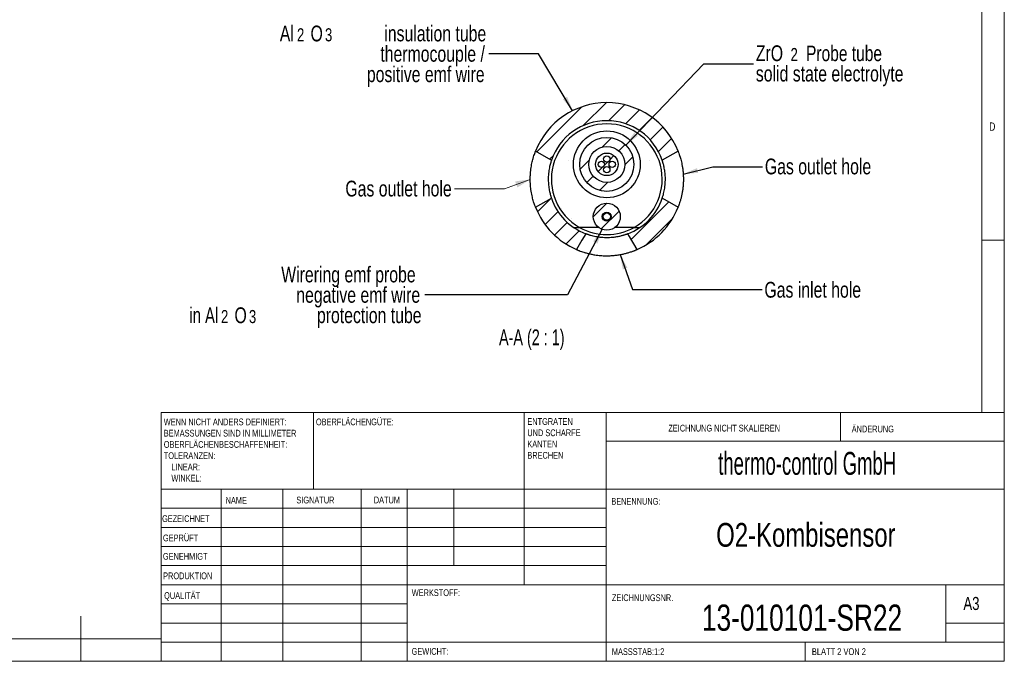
# Paper-space layout 'en' of a CAD drawing. Header units: millimetres. Extents: x 5 to 415, y 5 to 292.
# Tile 2 of 3: x 196 to 415, y 5 to 147. Entities that reach past the tile are written whole.
import ezdxf

# ---------------------------------------------------------------- set-up
doc = ezdxf.new("R2010")
doc.units = ezdxf.units.MM
doc.styles.add('SLDTEXTSTYLE0', font='TXT', dxfattribs={"width": 0.75})
doc.styles.add('SLDTEXTSTYLE1', font='TXT', dxfattribs={"width": 0.605})
doc.styles.add('SLDTEXTSTYLE2', font='TXT', dxfattribs={"width": 0.692308})
doc.styles.add('SLDTEXTSTYLE3', font='TXT', dxfattribs={"width": 0.681818})
doc.styles.add('SLDTEXTSTYLE4', font='TXT', dxfattribs={"width": 0.7})
doc.dimstyles.new('SLDDIMSTYLE0', dxfattribs={"dimtxt": 0.18, "dimasz": 3.302, "dimexe": 0, "dimexo": 0.0625, "dimgap": 0, "dimtad": 0, "dimtih": 1, "dimtoh": 1, "dimdec": 0, "dimrnd": 1e-09, "dimzin": 0, "dimdsep": 46, "dimtxsty": 'Standard', "dimsah": 1, "dimcen": 0.09, "dimadec": 0, "dimazin": 0, "dimtfac": 3.302, "dimtdec": 0, "dimtofl": 0, "dimtmove": 0, "dimatfit": 3, "dimfxl": 0, "dimfrac": 2, "dimtolj": 1, "dimtzin": 0, "dimarcsym": 0})

# ---------------------------------------------------------------- blocks, each defined once
blk = doc.blocks.new('SW_NOTE_15')
at = {"color": 0, "linetype": 'Continuous', "lineweight": 0, "char_height": 1.5, "attachment_point": 1, "style": 'SLDTEXTSTYLE0'}
for s, insert in [('ENTGRATEN', (0, 1.93)), ('UND SCHARFE', (0, -0.57)), ('KANTEN', (0, -3.07)), ('BRECHEN', (0, -5.57))]:
    blk.add_mtext(s, dxfattribs=dict(at, insert=insert))
blk = doc.blocks.new('SW_NOTE_16')
at = {"color": 0, "linetype": 'Continuous', "lineweight": 0, "char_height": 1.5, "attachment_point": 1, "style": 'SLDTEXTSTYLE0'}
for s, insert in [('WENN NICHT ANDERS DEFINIERT:', (0, 1.93)), ('BEMASSUNGEN SIND IN MILLIMETER', (0, -0.57)), ('OBERFLÄCHENBESCHAFFENHEIT:', (0, -3.07)), ('TOLERANZEN:', (0, -5.57)), ('LINEAR:', (1.69, -8.07)), ('WINKEL:', (1.69, -10.57))]:
    blk.add_mtext(s, dxfattribs=dict(at, insert=insert))
blk = doc.blocks.new('SW_NOTE_22')
at = {"color": 0, "linetype": 'Continuous', "lineweight": 0, "attachment_point": 1, "style": 'SLDTEXTSTYLE0'}
for s, insert, char_height in [('ZrO', (0.52, 4.08), 3.5), ('2', (8.22, 3.49), 2.91), ('Probe tube', (11.66, 4.01), 3.44), ('solid state electrolyte', (0.52, -0.45), 3.5)]:
    blk.add_mtext(s, dxfattribs=dict(at, insert=insert, char_height=char_height))
blk = doc.blocks.new('SW_NOTE_23')
at = {"color": 0, "linetype": 'Continuous', "lineweight": 0, "attachment_point": 3}
for s, insert, char_height, style in [('Wirering emf probe', (-2.01, 6.26), 3.5, 'SLDTEXTSTYLE0'), ('negative emf wire', (-1, 1.73), 3.5, 'SLDTEXTSTYLE0'), ('in Al', (-45.85, -2.79), 3.5, 'SLDTEXTSTYLE4'), ('2', (-43.6, -3.38), 2.91, 'SLDTEXTSTYLE0'), ('O', (-39.5, -2.79), 3.5, 'SLDTEXTSTYLE0'), ('3', (-37.4, -3.38), 2.91, 'SLDTEXTSTYLE0'), ('protection tube', (-0.7, -2.79), 3.5, 'SLDTEXTSTYLE0')]:
    blk.add_mtext(s, dxfattribs=dict(at, insert=insert, char_height=char_height, style=style))
blk = doc.blocks.new('SW_NOTE_24')
at = {"color": 0, "linetype": 'Continuous', "lineweight": 0, "attachment_point": 3, "style": 'SLDTEXTSTYLE0'}
for s, insert, char_height in [('Al', (-43.27, 6.29), 3.5), ('insulation tube', (-0.56, 6.29), 3.5), ('2', (-40.95, 5.7), 2.91), ('O', (-36.84, 6.29), 3.5), ('3', (-34.74, 5.7), 2.91), ('thermocouple /', (-0.86, 1.77), 3.5), ('positive emf wire', (-0.92, -2.76), 3.5)]:
    blk.add_mtext(s, dxfattribs=dict(at, insert=insert, char_height=char_height))
blk = doc.blocks.new('SW_NOTE_26')
at = {"color": 0, "linetype": 'Continuous', "lineweight": 0, "char_height": 3.5, "attachment_point": 1, "style": 'SLDTEXTSTYLE0'}
for s, insert in [('Ceramic terminal', (0.53, 6.3)), ('EMK Thermocouple', (0.53, 1.77)), ('Type S, DIN EN 60584-1, Class 1', (0.53, -2.75))]:
    blk.add_mtext(s, dxfattribs=dict(at, insert=insert))

psp = doc.layouts.new('en')

# ---------------------------------------------------------------- hatches: boundary and pattern name
at = {"linetype": 'Continuous', "lineweight": 18}
h = psp.add_hatch(dxfattribs=at)
h.set_pattern_fill('ANSI31', angle=3e-322, style=0)
edge = h.paths.add_edge_path(flags=0)
edge.add_spline(control_points=[(339.0491, 116.2735), (340.2205, 116.9499), (341.3918, 117.6263), (342.5632, 118.3027)], knot_values=[0.01591925, 0.01591925, 0.01591925, 0.01591925, 0.01793609, 0.01793609, 0.01793609, 0.01793609], weights=[1, 1, 1, 1], degree=3, periodic=0)
edge.add_arc((326.7506, 112.0609), 17, 21.541048, 158.458952)
edge.add_spline(control_points=[(310.938, 118.3027), (311.9241, 117.7333), (312.9102, 117.1639), (313.8962, 116.5944), (314.0815, 116.4874), (314.2668, 116.3805), (314.4521, 116.2735)], knot_values=[0.00562605, 0.00562605, 0.00562605, 0.00562605, 0.00733408, 0.00733408, 0.00733408, 0.00765501, 0.00765501, 0.00765501, 0.00765501], weights=[1, 1, 1, 1, 1, 1, 1], degree=3, periodic=0)
edge.add_arc((326.7506, 112.0609), 13, 18.907761, 161.092239, ccw=False)
h = psp.add_hatch(dxfattribs=at)
h.set_pattern_fill('ANSI35', style=0)
edge = h.paths.add_edge_path(flags=0)
edge.add_arc((326.7506, 115.3609), 6, 0, 360)
edge = h.paths.add_edge_path(flags=0)
edge.add_arc((326.7506, 115.3609), 4, 0, 360)
h = psp.add_hatch(dxfattribs=at)
h.set_pattern_fill('ANSI31', style=0)
edge = h.paths.add_edge_path(flags=0)
edge.add_arc((326.7506, 115.3609), 2.5, 0, 360)
edge = h.paths.add_edge_path(flags=0)
edge.add_arc((325.5506, 115.3609), 0.7, 0, 360)
edge = h.paths.add_edge_path(flags=0)
edge.add_arc((326.7506, 114.1609), 0.7, 0, 360)
edge = h.paths.add_edge_path(flags=0)
edge.add_arc((327.9506, 115.3609), 0.7, 0, 360)
edge = h.paths.add_edge_path(flags=0)
edge.add_arc((326.7506, 116.5609), 0.7, 0, 360)
h = psp.add_hatch(dxfattribs=at)
h.set_pattern_fill('ANSI31', angle=3e-322, style=0)
edge = h.paths.add_edge_path(flags=0)
edge.add_arc((326.7506, 112.0609), 13, 198.907761, 248.849892, ccw=False)
edge.add_spline(control_points=[(314.4521, 107.8483), (313.2807, 107.1718), (312.1094, 106.4954), (310.938, 105.819)], knot_values=[0.01592033, 0.01592033, 0.01592033, 0.01592033, 0.01793715, 0.01793715, 0.01793715, 0.01793715], weights=[1, 1, 1, 1], degree=3, periodic=0)
edge.add_arc((326.7506, 112.0609), 17, 201.541048, 246.756332)
edge.add_spline(control_points=[(320.0417, 96.4407), (320.4396, 97.1299), (320.8375, 97.8191), (321.2355, 98.5084), (321.5103, 98.9844), (321.7852, 99.4605), (322.06, 99.9366)], knot_values=[0.01758577, 0.01758577, 0.01758577, 0.01758577, 0.01877955, 0.01877955, 0.01877955, 0.01960413, 0.01960413, 0.01960413, 0.01960413], weights=[1, 1, 1, 1, 1, 1, 1], degree=3, periodic=0)
h = psp.add_hatch(dxfattribs=at)
h.set_pattern_fill('ANSI31', angle=3e-322, style=0)
edge = h.paths.add_edge_path(flags=0)
edge.add_spline(control_points=[(331.4412, 99.9366), (331.5592, 99.7322), (331.6772, 99.5278), (331.7952, 99.3234), (332.3499, 98.3625), (332.9047, 97.4016), (333.4595, 96.4407)], knot_values=[0.0038498, 0.0038498, 0.0038498, 0.0038498, 0.00420381, 0.00420381, 0.00420381, 0.00586816, 0.00586816, 0.00586816, 0.00586816], weights=[1, 1, 1, 1, 1, 1, 1], degree=3, periodic=0)
edge.add_arc((326.7506, 112.0609), 17, 293.243668, 338.458952)
edge.add_spline(control_points=[(342.5632, 105.819), (341.5785, 106.3876), (340.5937, 106.9563), (339.609, 107.525), (339.4223, 107.6327), (339.2357, 107.7405), (339.0491, 107.8483)], knot_values=[0.00562495, 0.00562495, 0.00562495, 0.00562495, 0.00733068, 0.00733068, 0.00733068, 0.00765391, 0.00765391, 0.00765391, 0.00765391], weights=[1, 1, 1, 1, 1, 1, 1], degree=3, periodic=0)
edge.add_arc((326.7506, 112.0609), 13, 291.150108, 341.092239, ccw=False)
h = psp.add_hatch(dxfattribs=at)
h.set_pattern_fill('ANSI31', style=0)
edge = h.paths.add_edge_path(flags=0)
edge.add_arc((326.7506, 103.7609), 3, 0, 360)
edge = h.paths.add_edge_path(flags=0)
edge.add_arc((326.7506, 103.7609), 1, 0, 360)
h = psp.add_hatch(dxfattribs=at)
h.set_pattern_fill('ANSI31', style=0)
edge = h.paths.add_edge_path(flags=0)
edge.add_arc((326.7506, 103.7609), 0.8, 0, 360)

# ---------------------------------------------------------------- linework, layer by layer
at = {"color": 7, "linetype": 'Continuous', "lineweight": 18}
for p, q in [((415, 5), (415, 292)), ((410, 287), (410, 60.25)), ((410, 98.5), (415, 98.5)), ((227.8, 60.25), (415, 60.25)), ((227.8, 60.25), (227.8, 5)), ((261.6, 43.25), (261.6, 60.25)), ((308.4, 60.25), (308.4, 22)), ((326.6, 60.25), (326.6, 5)), ((378.6, 53.875), (378.6, 60.25)), ((415, 53.875), (326.6, 53.875)), ((415, 43.25), (227.8, 43.25)), ((241.1444, 43.25), (241.1444, 5)), ((254.791, 43.25), (254.791, 5)), ((272.1989, 43.25), (272.1989, 5)), ((282.4, 5), (282.4, 43.25)), ((292.8, 26.25), (292.8, 43.25)), ((326.6, 39), (227.8, 39)), ((326.6, 34.75), (227.8, 34.75)), ((326.6, 30.5), (227.8, 30.5)), ((326.6, 26.25), (227.8, 26.25)), ((282.4, 22), (227.8, 22)), ((282.4, 22), (415, 22)), ((402, 9.25), (402, 22)), ((282.4, 17.7499), (227.8, 17.7499)), ((210, 5), (210, 15)), ((282.4, 13.5), (227.8, 13.5)), ((415, 13.5), (402, 13.5)), ((10, 10), (227.8, 10)), ((227.8, 9.25), (415, 9.25)), ((370.8, 5), (370.8, 9.25)), ((5, 5), (415, 5))]:
    psp.add_line(p, q, dxfattribs=at)
at = {"color": 7, "linetype": 'Continuous', "lineweight": 25}
for p, q in [((342.5632, 118.3027), (339.0491, 116.2735)), ((310.938, 105.819), (314.4521, 107.8483)), ((324.9559, 101.3569), (320.6913, 101.3569)), ((332.8099, 101.3569), (328.5453, 101.3569)), ((332.8365, 101.3569), (334.1279, 101.3569))]:
    psp.add_line(p, q, dxfattribs=at)
at = {"color": 7, "linetype": 'Continuous', "lineweight": 25, "flags": 128}
for points in [[(314.4521, 116.2735), (313.8962, 116.5944), (310.938, 118.3027)], [(339.0491, 107.8483), (339.609, 107.525), (342.5632, 105.819)], [(322.06, 99.9366), (321.2355, 98.5084), (320.0417, 96.4407)], [(333.4595, 96.4407), (331.7952, 99.3234), (331.4412, 99.9366)]]:
    psp.add_lwpolyline(points, dxfattribs=at)
at = {"color": 7, "linetype": 'Continuous', "lineweight": 0, "flags": 128}
psp.add_lwpolyline([(292.952, 109.9428), (304.006, 109.9428), (309.7506, 112.0244)], dxfattribs=at)
at = {"color": 7, "linetype": 'Continuous', "lineweight": 25}
for centre, radius in [((326.7506, 115.3609), 7.4162), ((326.7506, 115.3609), 6), ((326.7506, 115.3609), 4), ((326.7506, 115.3609), 2.5), ((325.5506, 115.3609), 0.7), ((326.7506, 116.5609), 0.7), ((327.9506, 115.3609), 0.7), ((326.7506, 114.1609), 0.7), ((326.7506, 103.7609), 3), ((326.7506, 103.7609), 1), ((326.7506, 103.7609), 0.8)]:
    psp.add_circle(centre, radius, dxfattribs=at)
for radius, start, end in [(17, 21.541048, 158.458952), (13, 18.907761, 161.092239), (12.3, 299.513288, 240.486712), (13, 198.907761, 248.849892), (13, 291.150108, 341.092239), (17, 201.541048, 246.756332), (17, 293.243668, 338.458952), (12.3, 240.486712, 299.513288)]:
    psp.add_arc((326.7506, 112.0609), radius, start, end, dxfattribs=at)
for points, knots in [([(310.9361, 105.8236), (310.9337, 105.8297), (310.9277, 105.845), (310.8462, 106.0525), (310.7161, 106.4079), (310.5702, 106.8398), (310.4321, 107.2868), (310.2887, 107.8045), (310.1479, 108.3902), (310.0177, 109.0351), (309.9089, 109.7105), (309.8276, 110.4026), (309.7737, 111.0954), (309.7446, 111.8778), (309.7563, 112.7391), (309.8128, 113.5882), (309.8992, 114.3354), (310.0012, 114.9937), (310.1225, 115.6141), (310.2561, 116.188), (310.4131, 116.7738), (310.5838, 117.3284), (310.7541, 117.8204), (310.8795, 118.1557), (310.9344, 118.2937), (310.9365, 118.2991), (310.9371, 118.3005)], [0, 0, 0, 0, 0.03842474, 0.09615358, 0.15388605, 0.19267653, 0.23158946, 0.27036753, 0.30863599, 0.34704224, 0.38527387, 0.41941216, 0.45368499, 0.4878036, 0.53244406, 0.57709396, 0.61215843, 0.64723137, 0.68408998, 0.721091, 0.75797628, 0.81072549, 0.86348231, 0.92125761, 0.9790288, 1, 1, 1, 1]), ([(342.5656, 118.2966), (342.5699, 118.2861), (342.5789, 118.2641), (342.6706, 118.0263), (342.8208, 117.6152), (342.9961, 117.0816), (343.1627, 116.5039), (343.3067, 115.9361), (343.4192, 115.4141), (343.5294, 114.816), (343.6314, 114.1317), (343.7205, 113.2145), (343.7578, 112.2589), (343.743, 111.315), (343.6776, 110.414), (343.5733, 109.564), (343.4347, 108.7691), (343.2679, 108.0153), (343.0859, 107.3381), (342.8986, 106.7364), (342.7332, 106.2622), (342.6244, 105.9754), (342.5707, 105.8375), (342.5667, 105.8277), (342.5648, 105.8231)], [0, 0, 0, 0, 0.04869221, 0.10224183, 0.16007435, 0.21790257, 0.25678033, 0.29578839, 0.3346384, 0.35281392, 0.39869222, 0.44454668, 0.49055793, 0.53656598, 0.57982326, 0.62309757, 0.66813987, 0.71320296, 0.76368105, 0.81417373, 0.87041965, 0.9266649, 0.96576319, 1, 1, 1, 1]), ([(314.4501, 116.2677), (314.448, 116.2617), (314.4435, 116.2487), (314.3867, 116.0801), (314.2957, 115.7917), (314.1822, 115.3938), (314.0612, 114.9023), (313.9465, 114.3376), (313.8461, 113.684), (313.7778, 112.9951), (313.7468, 112.2929), (313.7522, 111.635), (313.7891, 111.0019), (313.8509, 110.4148), (313.9343, 109.8611), (314.0341, 109.3452), (314.1433, 108.8792), (314.2536, 108.4729), (314.3518, 108.1496), (314.416, 107.9543), (314.4483, 107.8593), (314.45, 107.8542), (314.4508, 107.8519)], [0, 0, 0, 0, 0.04828229, 0.10534841, 0.16198387, 0.22024004, 0.2726481, 0.32648811, 0.37995099, 0.43536685, 0.48287777, 0.5320033, 0.57605858, 0.62132664, 0.66677618, 0.71331816, 0.76342722, 0.81474118, 0.86978734, 0.92631191, 0.96650486, 1, 1, 1, 1]), ([(339.0518, 107.8562), (339.0558, 107.8677), (339.0634, 107.8894), (339.1378, 108.1133), (339.2377, 108.4378), (339.3608, 108.8871), (339.4874, 109.4347), (339.6043, 110.077), (339.6915, 110.7572), (339.7432, 111.4672), (339.7561, 112.1417), (339.7347, 112.7965), (339.6858, 113.4019), (339.6128, 113.9757), (339.5234, 114.4982), (339.4241, 114.9676), (339.3189, 115.3916), (339.2153, 115.7582), (339.1255, 116.0463), (339.0613, 116.2382), (339.0533, 116.2615), (339.0492, 116.2733)], [0, 0, 0, 0, 0.06436214, 0.1212614, 0.17979547, 0.23691262, 0.29579545, 0.35080948, 0.40780883, 0.45691923, 0.50777434, 0.55226299, 0.59804409, 0.64272173, 0.68849824, 0.73365557, 0.77973271, 0.83213926, 0.88583283, 0.94263125, 1, 1, 1, 1]), ([(319.3733, 101.3569), (319.3738, 101.3569), (319.3764, 101.3569), (319.4255, 101.3569), (319.5677, 101.3569), (319.7843, 101.3569), (320.1098, 101.3569), (320.4075, 101.3569), (320.6329, 101.3569), (320.6648, 101.3569)], [0, 0, 0, 0, 0.04058679, 0.20761157, 0.3747036, 0.54295873, 0.71132821, 0.9592379, 1, 1, 1, 1]), ([(331.4412, 99.9366), (331.4407, 99.9364), (331.4387, 99.9356), (331.4136, 99.9259), (331.3467, 99.9003), (331.2441, 99.8619), (331.1072, 99.8122), (330.9378, 99.7531), (330.7332, 99.6852), (330.4963, 99.6113), (330.228, 99.5334), (329.93, 99.4543), (329.5984, 99.375), (329.2477, 99.3012), (328.8813, 99.2349), (328.5046, 99.1777), (328.1039, 99.1293), (327.5904, 99.0837), (326.9518, 99.0553), (326.2286, 99.0649), (325.538, 99.112), (324.8977, 99.1884), (324.2946, 99.2904), (323.7192, 99.4149), (323.2855, 99.5291), (322.9684, 99.6225), (322.6871, 99.7109), (322.4591, 99.789), (322.2868, 99.851), (322.1819, 99.89), (322.1065, 99.9186), (322.0663, 99.9342), (322.0619, 99.9359), (322.06, 99.9366)], [0, 0, 0, 0, 0.01021142, 0.03916142, 0.06832049, 0.09790767, 0.12633893, 0.15516896, 0.18420139, 0.21365183, 0.24224937, 0.27129323, 0.30057079, 0.33034491, 0.35713132, 0.38440362, 0.41193499, 0.44001866, 0.4868956, 0.53498234, 0.57805727, 0.62200432, 0.66676775, 0.71231349, 0.76445738, 0.79088072, 0.81763617, 0.86944081, 0.89565798, 0.92218053, 0.95083345, 0.97968818, 1, 1, 1, 1]), ([(320.0417, 96.4407), (320.0417, 96.4406), (320.0423, 96.4404), (320.0573, 96.4339), (320.1206, 96.4069), (320.2456, 96.3543), (320.4276, 96.28), (320.6997, 96.1731), (321.0767, 96.0324), (321.528, 95.8809), (321.904, 95.7656), (322.1966, 95.6809), (322.6439, 95.5615), (323.1382, 95.4455), (323.6685, 95.3407), (324.1613, 95.2564), (324.7363, 95.1763), (325.3436, 95.1157), (325.8771, 95.0812), (326.3813, 95.0623), (326.9192, 95.0582), (327.4606, 95.0731), (327.9553, 95.1017), (328.5566, 95.1522), (329.1526, 95.227), (329.7249, 95.3212), (330.1464, 95.4017), (330.5543, 95.4902), (330.9417, 95.5841), (331.2972, 95.6789), (331.6635, 95.7847), (332.0302, 95.8998), (332.356, 96.0106), (332.6207, 96.1059), (332.8337, 96.186), (333.047, 96.2693), (333.2379, 96.3469), (333.3642, 96.4), (333.4433, 96.4337), (333.4534, 96.438), (333.4595, 96.4407)], [0, 0, 0, 0, 0.002467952, 0.026271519, 0.050191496, 0.084143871, 0.118430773, 0.139802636, 0.190210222, 0.23435997, 0.249514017, 0.271460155, 0.293505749, 0.333750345, 0.356406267, 0.378066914, 0.40875034, 0.439840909, 0.462446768, 0.481041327, 0.507346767, 0.533947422, 0.553224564, 0.574160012, 0.616538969, 0.638008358, 0.660386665, 0.682895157, 0.70565579, 0.72853617, 0.749733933, 0.779637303, 0.809775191, 0.831519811, 0.855058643, 0.878705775, 0.91224776, 0.9461102, 0.967663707, 1, 1, 1, 1])]:
    psp.add_open_spline(points, degree=3, knots=knots, dxfattribs=at)
at = {"color": 7, "linetype": 'Continuous', "lineweight": 0}
psp.add_solid([(309.7506, 112.0244), (306.4009, 111.5764), (306.8914, 110.2225)], dxfattribs=at)

# ---------------------------------------------------------------- block references
for name, p in [('SW_NOTE_24', (300.5436, 139.8849)), ('SW_NOTE_22', (359.3168, 137.7114)), ('SW_NOTE_26', (134.9712, 124.0035)), ('SW_NOTE_23', (286.3202, 86.3945)), ('SW_NOTE_15', (309.1092, 57.0695)), ('SW_NOTE_16', (228.3937, 56.9874))]:
    psp.add_blockref(name, p, dxfattribs=at)

# ---------------------------------------------------------------- texts
for s, insert, char_height, attachment_point, style in [('D', (411.6667, 124.668), 1.8521, 1, 'SLDTEXTSTYLE0'), ('Gas outlet hole', (361.8403, 116.6446), 3.5, 1, 'SLDTEXTSTYLE0'), ('Gas outlet hole', (292.3167, 111.7313), 3.5, 3, 'SLDTEXTSTYLE0'), ('Gas inlet hole', (361.7388, 89.2569), 3.5, 1, 'SLDTEXTSTYLE0'), ('A-A (2 : 1)', (310.0932, 78.7067), 3.5, 2, 'SLDTEXTSTYLE3'), ('OBERFLÄCHENGÜTE:', (262.1713, 58.9193), 1.5, 1, 'SLDTEXTSTYLE0'), ('ZEICHNUNG NICHT SKALIEREN', (340.4146, 57.533), 1.5, 1, 'SLDTEXTSTYLE0'), ('ÄNDERUNG', (381.1276, 57.3349), 1.5, 1, 'SLDTEXTSTYLE0'), ('thermo-control GmbH', (371.2367, 51.5012), 5.08, 2, 'SLDTEXTSTYLE1'), ('SIGNATUR', (257.8336, 41.5618), 1.5, 1, 'SLDTEXTSTYLE0'), ('DATUM', (275.0147, 41.5762), 1.5, 1, 'SLDTEXTSTYLE0'), ('NAME', (242.1222, 41.5015), 1.5, 1, 'SLDTEXTSTYLE0'), ('BENENNUNG:', (327.7562, 41.2783), 1.5, 1, 'SLDTEXTSTYLE0'), ('GEZEICHNET', (228.0121, 37.4297), 1.5, 1, 'SLDTEXTSTYLE0'), ('O2-Kombisensor', (370.9434, 35.729), 5.291667, 2, 'SLDTEXTSTYLE0'), ('GEPRÜFT', (228.2105, 33.1544), 1.5, 1, 'SLDTEXTSTYLE0'), ('GENEHMIGT', (228.2017, 29.0643), 1.5, 1, 'SLDTEXTSTYLE0'), ('PRODUKTION', (228.2552, 24.7337), 1.5, 1, 'SLDTEXTSTYLE0'), ('QUALITÄT', (228.469, 20.3496), 1.5, 1, 'SLDTEXTSTYLE0'), ('WERKSTOFF:', (283.4459, 20.9861), 1.5, 1, 'SLDTEXTSTYLE0'), ('ZEICHNUNGSNR.', (327.874, 19.8686), 1.5, 1, 'SLDTEXTSTYLE0'), ('13-010101-SR22', (370.0865, 17.6051), 5.820833, 2, 'SLDTEXTSTYLE0'), ('A3', (405.921, 19.3004), 2.91042, 1, 'SLDTEXTSTYLE0'), ('GEWICHT:', (283.4178, 7.9493), 1.4986, 1, 'SLDTEXTSTYLE0'), ('MASSSTAB:1:2', (327.874, 7.9001), 1.5, 1, 'SLDTEXTSTYLE0'), ('BLATT 2 VON 2', (372.2783, 7.9001), 1.5, 1, 'SLDTEXTSTYLE2')]:
    psp.add_mtext(s, dxfattribs=dict(at, insert=insert, char_height=char_height, attachment_point=attachment_point, style=style))

# ---------------------------------------------------------------- leaders
for points in [[(319.1644, 127.2743), (311.5978, 139.8849), (300.5436, 139.8849)], [(330.9491, 119.6472), (348.2627, 137.7114), (359.3168, 137.7114)], [(343.7116, 113.2122), (350.2697, 114.8294), (361.3237, 114.8294)], [(325.7472, 100.9336), (318.0289, 86.3945), (286.3202, 86.3945)], [(329.6883, 95.3166), (332.4841, 87.6043), (361.2365, 87.6043)]]:
    psp.add_leader(points, dimstyle='SLDDIMSTYLE0', dxfattribs=at)

doc.saveas('drawing.dxf')
